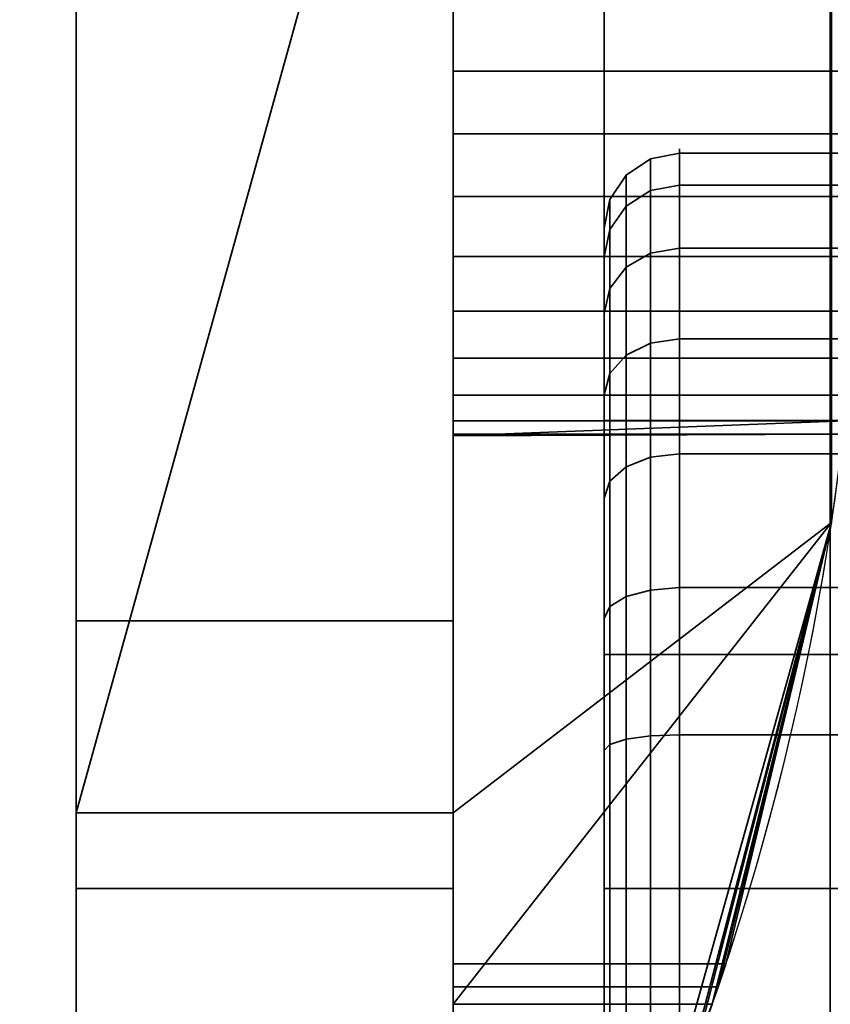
# Model space of a CAD drawing. Header units: millimetres. Extents: x -587 to 3688, y -115 to 120.
# Tile 171 of 246: x 408.62 to 414, y -32.77 to -26.24. Entities that reach past the tile are written whole.
import ezdxf

# ---------------------------------------------------------------- set-up
doc = ezdxf.new("R2010")
doc.units = ezdxf.units.MM
doc.layers.add('151', color=7, linetype='Continuous', true_color=0xffffff)

# ---------------------------------------------------------------- blocks, each defined once
blk = doc.blocks.new('UG_SURFACE_001')
at = {"layer": '151', "color": 252, "linetype": 'Continuous', "lineweight": 35}
for points in [[(587.5, -40, 2198), (587.5, 110, 2198), (-587.5, 110, 2198), (-587.5, -40, 2198)], [(-437.5, -40, 2048.0001), (-437.5, 110, 2048.0001), (437.5, 110, 2048.0001), (437.5, -40, 2048.0001)]]:
    blk.add_3dface(points, dxfattribs=at)
blk = doc.blocks.new('UG_SURFACE_009')
at = {"layer": '151', "color": 43, "linetype": 'Continuous', "lineweight": 35}
for points in [[(-409, 0, 2017), (-409, -49, 2017), (409, -49, 2017), (409, 0, 2017)], [(409, 0, 2017), (409, -49, 2017), (409, -32, 27), (409, -22, 27)], [(-409, -47), (-409, -2), (409, -2), (409, -47)], [(409, -47), (409, -2), (409, -22.5, 14), (409, -31.5, 14)], [(411.5, -21.232, 28), (411.5, -32.7679, 28), (414.0083, -29.5753, 28), (414.0083, -24.4247, 28)], [(411.5, -32.7679, 28), (411.5, -21.232, 28), (411.5, -22, 27), (411.5, -32, 27)], [(409, -22, 27), (409, -32, 27), (411.5, -32, 27), (411.5, -22, 27)], [(409, -31.5, 14), (409, -22.5, 14), (411.5, -22.5, 14)], [(411.5, -31.5, 14), (409, -31.5, 14), (411.5, -22.5, 14)], [(411.5, -22.5, 14), (414.0083, -24.4247, 14), (414.0083, -29.5753, 14), (411.5, -31.5, 14)], [(411.5, -25.2679, 20.5), (411.5, -25.011, 21.2909), (411.5, -25.0979, 22.118), (411.5, -27, 21.5)], [(411.5, -25.0979, 22.118), (411.5, -25.5137, 22.8383), (411.5, -26.1865, 23.3271), (411.5, -27, 21.5)], [(411.5, -26.5842, 19.5437), (411.5, -25.8244, 19.882), (411.5, -25.2679, 20.5), (411.5, -27, 21.5)], [(414.1602, -25.8244, 19.882), (411.5, -25.8244, 19.882), (411.5, -26.5842, 19.5437), (414.195, -26.5842, 19.5437)], [(411.5, -26.1865, 23.3271), (411.5, -27, 23.5), (411.5, -27.8135, 23.3271), (411.5, -27, 21.5)], [(414.2, -27, 23.5), (411.5, -27, 23.5), (411.5, -26.1865, 23.3271), (414.181, -26.1865, 23.3271)], [(411.5, -28.1756, 19.882), (411.5, -27.4158, 19.5437), (411.5, -26.5842, 19.5437), (411.5, -27, 21.5)], [(414.195, -26.5842, 19.5437), (411.5, -26.5842, 19.5437), (411.5, -27.4158, 19.5437), (414.195, -27.4158, 19.5437)], [(411.5, -27, 21.5), (411.5, -28.989, 21.2909), (411.5, -28.7321, 20.5), (411.5, -28.1756, 19.882)], [(411.5, -27.8135, 23.3271), (411.5, -28.4863, 22.8383), (411.5, -28.9021, 22.118), (411.5, -27, 21.5)], [(411.5, -28.9021, 22.118), (411.5, -29, 21.5), (411.5, -28.989, 21.2909), (411.5, -27, 21.5)], [(414.181, -27.8135, 23.3271), (411.5, -27.8135, 23.3271), (411.5, -27, 23.5), (414.2, -27, 23.5)], [(414.195, -27.4158, 19.5437), (411.5, -27.4158, 19.5437), (411.5, -28.1756, 19.882), (414.1602, -28.1756, 19.882)], [(414.1364, -28.4863, 22.8383), (411.5, -28.4863, 22.8383), (411.5, -27.8135, 23.3271), (414.181, -27.8135, 23.3271)], [(414.1602, -28.1756, 19.882), (411.5, -28.1756, 19.882), (411.5, -28.7321, 20.5), (414.1136, -28.7321, 20.5)], [(414.0957, -28.9021, 22.118), (411.5, -28.9021, 22.118), (411.5, -28.4863, 22.8383), (414.1364, -28.4863, 22.8383)], [(414.1136, -28.7321, 20.5), (411.5, -28.7321, 20.5), (411.5, -28.989, 21.2909), (414.0859, -28.989, 21.2909)], [(414.0957, -28.9021, 22.118), (414.0859, -28.989, 21.2909), (411.5, -29, 21.5)], [(411.5, -29, 21.5), (411.5, -28.9021, 22.118), (414.0957, -28.9021, 22.118)], [(414.0859, -28.989, 21.2909), (411.5, -28.989, 21.2909), (411.5, -29, 21.5)], [(411.5, -32.7679, 28), (413.2158, -32.7679, 28), (414.0083, -29.5753, 28)], [(414.0083, -29.5753, 14), (413.3075, -32.5, 14), (411.5, -32.5, 14), (411.5, -31.5, 14)], [(413.052, -33.2144, 27.4679), (412.8433, -33.7346, 15.8478), (414.0083, -29.5753, 28)], [(412.8433, -33.7346, 15.8478), (413.1006, -33.0858, 15.4142), (414.0083, -29.5753, 28)], [(414.0083, -29.5753, 28), (413.2158, -32.7679, 28), (413.052, -33.2144, 27.4679)], [(414.0083, -29.5753, 28), (413.1006, -33.0858, 15.4142), (413.256, -32.6522, 14.7654)], [(413.256, -32.6522, 14.7654), (414.0083, -29.5753, 14), (414.0083, -29.5753, 28)], [(413.256, -32.6522, 14.7654), (413.3075, -32.5, 14), (414.0083, -29.5753, 14)], [(409, -30.2276, 24), (409, -31.5, 24), (411.5, -31.5, 24), (411.5, -30.2276, 24)], [(409, -30.2276, 25), (409, -30.2276, 24), (411.5, -30.2276, 24), (411.5, -30.2276, 25)], [(409, -32, 25), (409, -30.2276, 25), (411.5, -30.2276, 25), (411.5, -32, 25)], [(409, -31.5, 24), (409, -30.2276, 24), (409, -30.2276, 25), (409, -32, 25)], [(411.5, -32, 25), (411.5, -30.2276, 25), (411.5, -30.2276, 24), (411.5, -31.5, 24)], [(409, -31.5, 24), (409, -31.5, 14), (411.5, -31.5, 14), (411.5, -31.5, 24)], [(409, -49, 2), (409, -47), (409, -31.5, 14), (409, -31.5, 24)], [(409, -31.5, 24), (409, -32, 25), (409, -49, 2)], [(411.5, -32, 25), (411.5, -31.5, 24), (411.5, -34.5, 27)], [(411.5, -31.5, 24), (411.5, -31.5, 14), (411.5, -32.6522, 14.7654), (411.5, -33.0858, 15.4142)], [(411.5, -31.5, 14), (411.5, -32.5, 14), (411.5, -32.6522, 14.7654)], [(411.5, -33.0858, 15.4142), (411.5, -33.7346, 15.8478), (411.5, -31.5, 24)], [(411.5, -33.7346, 15.8478), (411.5, -34.5, 16), (411.5, -34.5, 27), (411.5, -31.5, 24)], [(409, -32, 27), (409, -32, 25), (411.5, -32, 25), (411.5, -32, 27)], [(409, -32, 25), (409, -32, 27), (409, -49, 2017), (409, -49, 2)], [(411.5, -32, 25), (411.5, -34.5, 27), (411.5, -33.816, 27.1206)], [(411.5, -33.816, 27.1206), (411.5, -33.2144, 27.4679), (411.5, -32, 25)], [(411.5, -33.2144, 27.4679), (411.5, -32.7679, 28), (411.5, -32, 27), (411.5, -32, 25)], [(413.256, -32.6522, 14.7654), (411.5, -32.6522, 14.7654), (411.5, -32.5, 14), (413.3075, -32.5, 14)], [(413.1006, -33.0858, 15.4142), (411.5, -33.0858, 15.4142), (411.5, -32.6522, 14.7654), (413.256, -32.6522, 14.7654)], [(413.2158, -32.7679, 28), (411.5, -32.7679, 28), (411.5, -33.2144, 27.4679), (413.052, -33.2144, 27.4679)]]:
    blk.add_3dface(points, dxfattribs=at)
blk = doc.blocks.new('UG_SURFACE_015')
at = {"layer": '151', "color": 252, "linetype": 'Continuous', "lineweight": 35}
for points in [[(-414, -46.92, 2022.5), (414, -46.92, 2022.5), (414, 13.92, 2022.5), (-414, 13.92, 2022.5)], [(-412.5, -46.92, 2020.9999), (-412.5, 13.92, 2020.9999), (412.5, 13.92, 2020.9999), (412.5, -46.92, 2020.9999)], [(414, 13.92, 2022.5), (414, -46.92, 2022.5), (412.5, -46.92, 2020.9999), (412.5, 13.92, 2020.9999)]]:
    blk.add_3dface(points, dxfattribs=at)
blk = doc.blocks.new('UG_SURFACE_016')
at = {"layer": '151', "color": 252, "linetype": 'Continuous', "lineweight": 35}
for points in [[(412.5, -46.92, 2020.9999), (412.5, 13.92, 2020.9999), (412.5, 13.92, -7), (412.5, -46.92, -7)], [(414, 13.92, -7), (414, -46.92, -7), (412.5, -46.92, -7), (412.5, 13.92, -7)], [(412.5, 13.92, 2020.9999), (412.5, -46.92, 2020.9999), (414, -46.92, 2022.5), (414, 13.92, 2022.5)]]:
    blk.add_3dface(points, dxfattribs=at)
blk = doc.blocks.new('UG_SURFACE_027')
at = {"layer": '151', "color": 18, "linetype": 'Continuous', "lineweight": 35}
for points in [[(412.8087, -27.7894, 286.569), (412.8087, -27.1647, 288.4918), (413, -27.1268, 288.4878), (413, -27.7565, 286.55)], [(412.8087, -27.1647, 288.4918), (412.8087, -27.376, 290.5024), (413, -27.3398, 290.5142), (413, -27.1268, 288.4878)], [(413, -27.1268, 288.4878), (418, -27.1268, 288.4878), (418, -27.7565, 286.55), (413, -27.7565, 286.55)], [(413, -27.3398, 290.5142), (418, -27.3398, 290.5142), (418, -27.1268, 288.4878), (413, -27.1268, 288.4878)], [(412.6464, -27.8833, 286.6232), (412.6464, -27.2725, 288.5031), (412.8087, -27.1647, 288.4918), (412.8087, -27.7894, 286.569)], [(412.6464, -27.2725, 288.5031), (412.6464, -27.4791, 290.4689), (412.8087, -27.376, 290.5024), (412.8087, -27.1647, 288.4918)], [(412.5381, -28.0238, 286.7043), (412.5381, -27.4338, 288.5201), (412.6464, -27.2725, 288.5031), (412.6464, -27.8833, 286.6232)], [(412.5381, -27.4338, 288.5201), (412.5381, -27.6334, 290.4188), (412.6464, -27.4791, 290.4689), (412.6464, -27.2725, 288.5031)], [(412.6464, -27.4791, 290.4689), (412.6464, -28.4674, 292.1807), (412.8087, -28.3869, 292.2533), (412.8087, -27.376, 290.5024)], [(412.8087, -27.376, 290.5024), (412.8087, -28.3869, 292.2533), (413, -28.3586, 292.2787), (413, -27.3398, 290.5142)], [(413, -28.3586, 292.2787), (418, -28.3586, 292.2787), (418, -27.3398, 290.5142), (413, -27.3398, 290.5142)], [(412.5, -28.1895, 286.8), (412.5, -27.6241, 288.5401), (412.5381, -27.4338, 288.5201), (412.5381, -28.0238, 286.7043)], [(412.5, -27.6241, 288.5401), (412.5, -27.8154, 290.3597), (412.5381, -27.6334, 290.4188), (412.5381, -27.4338, 288.5201)], [(412.5381, -27.6334, 290.4188), (412.5381, -28.588, 292.0722), (412.6464, -28.4674, 292.1807), (412.6464, -27.4791, 290.4689)], [(412.5, -28.9, 289), (412.5, -27.6241, 288.5401), (412.5, -28.1895, 286.8)], [(412.5, -27.8154, 290.3597), (412.5, -27.6241, 288.5401), (412.5, -28.9, 289)], [(412.5, -27.8154, 290.3597), (412.5, -28.7302, 291.9442), (412.5381, -28.588, 292.0722), (412.5381, -27.6334, 290.4188)], [(412.6464, -29.2059, 285.1543), (412.6464, -27.8833, 286.6232), (412.8087, -27.7894, 286.569), (412.8087, -29.1422, 285.0666)], [(412.8087, -29.1422, 285.0666), (412.8087, -27.7894, 286.569), (413, -27.7565, 286.55), (413, -29.1199, 285.0358)], [(413, -27.7565, 286.55), (418, -27.7565, 286.55), (418, -29.1199, 285.0358), (413, -29.1199, 285.0358)], [(412.5, -28.9, 289), (412.5, -30.45, 291.6847), (412.5, -28.7302, 291.9442), (412.5, -27.8154, 290.3597)], [(412.5381, -29.3013, 285.2855), (412.5381, -28.0238, 286.7043), (412.6464, -27.8833, 286.6232), (412.6464, -29.2059, 285.1543)], [(412.5, -29.4137, 285.4403), (412.5, -28.1895, 286.8), (412.5381, -28.0238, 286.7043), (412.5381, -29.3013, 285.2855)], [(412.5, -28.1895, 286.8), (412.5, -29.4137, 285.4403), (412.5, -30.45, 286.3153), (412.5, -28.9, 289)], [(412.8087, -28.3869, 292.2533), (412.8087, -30.0225, 293.4416), (413, -30.007, 293.4764), (413, -28.3586, 292.2787)], [(413, -30.007, 293.4764), (418, -30.007, 293.4764), (418, -28.3586, 292.2787), (413, -28.3586, 292.2787)], [(412.6464, -28.4674, 292.1807), (412.6464, -30.0666, 293.3426), (412.8087, -30.0225, 293.4416), (412.8087, -28.3869, 292.2533)], [(412.5381, -28.588, 292.0722), (412.5381, -30.1325, 293.1944), (412.6464, -30.0666, 293.3426), (412.6464, -28.4674, 292.1807)], [(412.5, -28.7302, 291.9442), (412.5, -30.2104, 293.0196), (412.5381, -30.1325, 293.1944), (412.5381, -28.588, 292.0722)], [(412.5, -30.45, 291.6847), (412.5, -30.2104, 293.0196), (412.5, -28.7302, 291.9442)], [(416.5, -28.9, 289), (412.5, -28.9, 289), (412.5, -30.45, 286.3153), (416.5, -30.45, 286.3153)], [(416.5, -30.45, 291.6847), (412.5, -30.45, 291.6847), (412.5, -28.9, 289), (416.5, -28.9, 289)], [(412.6464, -31.0117, 284.3503), (412.6464, -29.2059, 285.1543), (412.8087, -29.1422, 285.0666), (412.8087, -30.9891, 284.2443)], [(412.8087, -30.9891, 284.2443), (412.8087, -29.1422, 285.0666), (413, -29.1199, 285.0358), (413, -30.9812, 284.2071)], [(413, -29.1199, 285.0358), (418, -29.1199, 285.0358), (418, -30.9812, 284.2071), (413, -30.9812, 284.2071)], [(412.5381, -31.0454, 284.509), (412.5381, -29.3013, 285.2855), (412.6464, -29.2059, 285.1543), (412.6464, -31.0117, 284.3503)], [(412.5, -31.0852, 284.6962), (412.5, -29.4137, 285.4403), (412.5381, -29.3013, 285.2855), (412.5381, -31.0454, 284.509)], [(412.5, -30.45, 286.3153), (412.5, -29.4137, 285.4403), (412.5, -31.0852, 284.6962)], [(412.8087, -30.0225, 293.4416), (412.8087, -32, 293.8619), (413, -32, 293.9), (413, -30.007, 293.4764)], [(413, -32, 293.9), (418, -32, 293.9), (418, -30.007, 293.4764), (413, -30.007, 293.4764)], [(412.5381, -30.1325, 293.1944), (412.5381, -32, 293.5914), (412.6464, -32, 293.7536), (412.6464, -30.0666, 293.3426)], [(412.6464, -30.0666, 293.3426), (412.6464, -32, 293.7536), (412.8087, -32, 293.8619), (412.8087, -30.0225, 293.4416)], [(412.5, -30.2104, 293.0196), (412.5, -32, 293.4), (412.5381, -32, 293.5914), (412.5381, -30.1325, 293.1944)], [(412.5, -32, 293.4), (412.5, -30.2104, 293.0196), (412.5, -30.45, 291.6847), (412.5, -33.55, 291.6847)], [(412.5, -31.0852, 284.6962), (412.5, -32.9148, 284.6962), (412.5, -33.55, 286.3153), (412.5, -30.45, 286.3153)], [(416.5, -30.45, 286.3153), (412.5, -30.45, 286.3153), (412.5, -33.55, 286.3153), (416.5, -33.55, 286.3153)], [(416.5, -33.55, 291.6847), (412.5, -33.55, 291.6847), (412.5, -30.45, 291.6847), (416.5, -30.45, 291.6847)], [(412.6464, -32.9883, 284.3503), (412.6464, -31.0117, 284.3503), (412.8087, -30.9891, 284.2443), (412.8087, -33.0109, 284.2443)], [(412.8087, -33.0109, 284.2443), (412.8087, -30.9891, 284.2443), (413, -30.9812, 284.2071), (413, -33.0188, 284.2071)], [(413, -30.9812, 284.2071), (418, -30.9812, 284.2071), (418, -33.0188, 284.2071), (413, -33.0188, 284.2071)], [(412.5, -32.9148, 284.6962), (412.5, -31.0852, 284.6962), (412.5381, -31.0454, 284.509), (412.5381, -32.9546, 284.509)], [(412.5381, -32.9546, 284.509), (412.5381, -31.0454, 284.509), (412.6464, -31.0117, 284.3503), (412.6464, -32.9883, 284.3503)], [(412.5, -32, 293.4), (412.5, -33.7896, 293.0196), (412.5381, -33.8675, 293.1944), (412.5381, -32, 293.5914)], [(412.5, -33.55, 291.6847), (412.5, -33.7896, 293.0196), (412.5, -32, 293.4)], [(412.5381, -32, 293.5914), (412.5381, -33.8675, 293.1944), (412.6464, -33.9334, 293.3426), (412.6464, -32, 293.7536)], [(412.6464, -32, 293.7536), (412.6464, -33.9334, 293.3426), (412.8087, -33.9775, 293.4416), (412.8087, -32, 293.8619)], [(412.8087, -32, 293.8619), (412.8087, -33.9775, 293.4416), (413, -33.993, 293.4764), (413, -32, 293.9)], [(413, -33.993, 293.4764), (418, -33.993, 293.4764), (418, -32, 293.9), (413, -32, 293.9)]]:
    blk.add_3dface(points, dxfattribs=at)
blk = doc.blocks.new('UG_SURFACE_028')
at = {"layer": '151', "color": 18, "linetype": 'Continuous', "lineweight": 35}
for points in [[(412.8087, -27.7894, 398.569), (412.8087, -27.1647, 400.4918), (413, -27.1268, 400.4878), (413, -27.7565, 398.55)], [(412.8087, -27.1647, 400.4918), (412.8087, -27.376, 402.5024), (413, -27.3398, 402.5142), (413, -27.1268, 400.4878)], [(413, -27.1268, 400.4878), (418, -27.1268, 400.4878), (418, -27.7565, 398.55), (413, -27.7565, 398.55)], [(413, -27.3398, 402.5142), (418, -27.3398, 402.5142), (418, -27.1268, 400.4878), (413, -27.1268, 400.4878)], [(412.6464, -27.8833, 398.6232), (412.6464, -27.2725, 400.5031), (412.8087, -27.1647, 400.4918), (412.8087, -27.7894, 398.569)], [(412.6464, -27.2725, 400.5031), (412.6464, -27.4791, 402.4689), (412.8087, -27.376, 402.5024), (412.8087, -27.1647, 400.4918)], [(412.5381, -28.0238, 398.7043), (412.5381, -27.4338, 400.5201), (412.6464, -27.2725, 400.5031), (412.6464, -27.8833, 398.6232)], [(412.5381, -27.4338, 400.5201), (412.5381, -27.6334, 402.4188), (412.6464, -27.4791, 402.4689), (412.6464, -27.2725, 400.5031)], [(412.6464, -27.4791, 402.4689), (412.6464, -28.4674, 404.1807), (412.8087, -28.3869, 404.2533), (412.8087, -27.376, 402.5024)], [(412.8087, -27.376, 402.5024), (412.8087, -28.3869, 404.2533), (413, -28.3586, 404.2787), (413, -27.3398, 402.5142)], [(413, -28.3586, 404.2787), (418, -28.3586, 404.2787), (418, -27.3398, 402.5142), (413, -27.3398, 402.5142)], [(412.5, -28.1895, 398.8), (412.5, -27.6241, 400.5401), (412.5381, -27.4338, 400.5201), (412.5381, -28.0238, 398.7043)], [(412.5, -27.6241, 400.5401), (412.5, -27.8154, 402.3597), (412.5381, -27.6334, 402.4188), (412.5381, -27.4338, 400.5201)], [(412.5381, -27.6334, 402.4188), (412.5381, -28.588, 404.0722), (412.6464, -28.4674, 404.1807), (412.6464, -27.4791, 402.4689)], [(412.5, -28.9, 401), (412.5, -27.6241, 400.5401), (412.5, -28.1895, 398.8)], [(412.5, -27.8154, 402.3597), (412.5, -27.6241, 400.5401), (412.5, -28.9, 401)], [(412.5, -27.8154, 402.3597), (412.5, -28.7302, 403.9442), (412.5381, -28.588, 404.0722), (412.5381, -27.6334, 402.4188)], [(412.6464, -29.2059, 397.1543), (412.6464, -27.8833, 398.6232), (412.8087, -27.7894, 398.569), (412.8087, -29.1422, 397.0666)], [(412.8087, -29.1422, 397.0666), (412.8087, -27.7894, 398.569), (413, -27.7565, 398.55), (413, -29.1199, 397.0358)], [(413, -27.7565, 398.55), (418, -27.7565, 398.55), (418, -29.1199, 397.0358), (413, -29.1199, 397.0358)], [(412.5, -28.9, 401), (412.5, -30.45, 403.6847), (412.5, -28.7302, 403.9442), (412.5, -27.8154, 402.3597)], [(412.5381, -29.3013, 397.2855), (412.5381, -28.0238, 398.7043), (412.6464, -27.8833, 398.6232), (412.6464, -29.2059, 397.1543)], [(412.5, -29.4137, 397.4403), (412.5, -28.1895, 398.8), (412.5381, -28.0238, 398.7043), (412.5381, -29.3013, 397.2855)], [(412.5, -28.1895, 398.8), (412.5, -29.4137, 397.4403), (412.5, -30.45, 398.3153), (412.5, -28.9, 401)], [(412.8087, -28.3869, 404.2533), (412.8087, -30.0225, 405.4416), (413, -30.007, 405.4764), (413, -28.3586, 404.2787)], [(413, -30.007, 405.4764), (418, -30.007, 405.4764), (418, -28.3586, 404.2787), (413, -28.3586, 404.2787)], [(412.6464, -28.4674, 404.1807), (412.6464, -30.0666, 405.3426), (412.8087, -30.0225, 405.4416), (412.8087, -28.3869, 404.2533)], [(412.5381, -28.588, 404.0722), (412.5381, -30.1325, 405.1944), (412.6464, -30.0666, 405.3426), (412.6464, -28.4674, 404.1807)], [(412.5, -28.7302, 403.9442), (412.5, -30.2104, 405.0196), (412.5381, -30.1325, 405.1944), (412.5381, -28.588, 404.0722)], [(412.5, -30.45, 403.6847), (412.5, -30.2104, 405.0196), (412.5, -28.7302, 403.9442)], [(416.5, -30.45, 403.6847), (412.5, -30.45, 403.6847), (412.5, -28.9, 401), (416.5, -28.9, 401)], [(416.5, -28.9, 401), (412.5, -28.9, 401), (412.5, -30.45, 398.3153), (416.5, -30.45, 398.3153)], [(412.6464, -31.0117, 396.3503), (412.6464, -29.2059, 397.1543), (412.8087, -29.1422, 397.0666), (412.8087, -30.9891, 396.2443)], [(412.8087, -30.9891, 396.2443), (412.8087, -29.1422, 397.0666), (413, -29.1199, 397.0358), (413, -30.9812, 396.2071)], [(413, -29.1199, 397.0358), (418, -29.1199, 397.0358), (418, -30.9812, 396.2071), (413, -30.9812, 396.2071)], [(412.5381, -31.0454, 396.509), (412.5381, -29.3013, 397.2855), (412.6464, -29.2059, 397.1543), (412.6464, -31.0117, 396.3503)], [(412.5, -31.0852, 396.6962), (412.5, -29.4137, 397.4403), (412.5381, -29.3013, 397.2855), (412.5381, -31.0454, 396.509)], [(412.5, -30.45, 398.3153), (412.5, -29.4137, 397.4403), (412.5, -31.0852, 396.6962)], [(412.8087, -30.0225, 405.4416), (412.8087, -32, 405.8619), (413, -32, 405.9), (413, -30.007, 405.4764)], [(413, -32, 405.9), (418, -32, 405.9), (418, -30.007, 405.4764), (413, -30.007, 405.4764)], [(412.5381, -30.1325, 405.1944), (412.5381, -32, 405.5913), (412.6464, -32, 405.7536), (412.6464, -30.0666, 405.3426)], [(412.6464, -30.0666, 405.3426), (412.6464, -32, 405.7536), (412.8087, -32, 405.8619), (412.8087, -30.0225, 405.4416)], [(412.5, -30.2104, 405.0196), (412.5, -32, 405.4), (412.5381, -32, 405.5913), (412.5381, -30.1325, 405.1944)], [(412.5, -32, 405.4), (412.5, -30.2104, 405.0196), (412.5, -30.45, 403.6847), (412.5, -33.55, 403.6847)], [(412.5, -31.0852, 396.6962), (412.5, -32.9148, 396.6962), (412.5, -33.55, 398.3153), (412.5, -30.45, 398.3153)], [(416.5, -33.55, 403.6847), (412.5, -33.55, 403.6847), (412.5, -30.45, 403.6847), (416.5, -30.45, 403.6847)], [(416.5, -30.45, 398.3153), (412.5, -30.45, 398.3153), (412.5, -33.55, 398.3153), (416.5, -33.55, 398.3153)], [(412.6464, -32.9883, 396.3503), (412.6464, -31.0117, 396.3503), (412.8087, -30.9891, 396.2443), (412.8087, -33.0109, 396.2443)], [(412.8087, -33.0109, 396.2443), (412.8087, -30.9891, 396.2443), (413, -30.9812, 396.2071), (413, -33.0188, 396.2071)], [(413, -30.9812, 396.2071), (418, -30.9812, 396.2071), (418, -33.0188, 396.2071), (413, -33.0188, 396.2071)], [(412.5, -32.9148, 396.6962), (412.5, -31.0852, 396.6962), (412.5381, -31.0454, 396.509), (412.5381, -32.9546, 396.509)], [(412.5381, -32.9546, 396.509), (412.5381, -31.0454, 396.509), (412.6464, -31.0117, 396.3503), (412.6464, -32.9883, 396.3503)], [(412.5, -32, 405.4), (412.5, -33.7896, 405.0196), (412.5381, -33.8675, 405.1944), (412.5381, -32, 405.5913)], [(412.5, -33.55, 403.6847), (412.5, -33.7896, 405.0196), (412.5, -32, 405.4)], [(412.5381, -32, 405.5913), (412.5381, -33.8675, 405.1944), (412.6464, -33.9334, 405.3426), (412.6464, -32, 405.7536)], [(412.6464, -32, 405.7536), (412.6464, -33.9334, 405.3426), (412.8087, -33.9775, 405.4416), (412.8087, -32, 405.8619)], [(412.8087, -32, 405.8619), (412.8087, -33.9775, 405.4416), (413, -33.993, 405.4764), (413, -32, 405.9)], [(413, -33.993, 405.4764), (418, -33.993, 405.4764), (418, -32, 405.9), (413, -32, 405.9)]]:
    blk.add_3dface(points, dxfattribs=at)
blk = doc.blocks.new('UG_SURFACE_038')
at = {"layer": '151', "color": 18, "linetype": 'Continuous', "lineweight": 35}
for points in [[(412.8087, -27.7894, 1721.5691), (412.8087, -27.1647, 1723.4918), (413, -27.1268, 1723.4879), (413, -27.7565, 1721.55)], [(412.8087, -27.1647, 1723.4918), (412.8087, -27.376, 1725.5024), (413, -27.3398, 1725.5142), (413, -27.1268, 1723.4879)], [(413, -27.1268, 1723.4879), (418, -27.1268, 1723.4879), (418, -27.7565, 1721.55), (413, -27.7565, 1721.55)], [(413, -27.3398, 1725.5142), (418, -27.3398, 1725.5142), (418, -27.1268, 1723.4879), (413, -27.1268, 1723.4879)], [(412.6464, -27.8833, 1721.6232), (412.6464, -27.2725, 1723.5031), (412.8087, -27.1647, 1723.4918), (412.8087, -27.7894, 1721.5691)], [(412.6464, -27.2725, 1723.5031), (412.6464, -27.4791, 1725.4689), (412.8087, -27.376, 1725.5024), (412.8087, -27.1647, 1723.4918)], [(412.5381, -28.0238, 1721.7044), (412.5381, -27.4338, 1723.52), (412.6464, -27.2725, 1723.5031), (412.6464, -27.8833, 1721.6232)], [(412.5381, -27.4338, 1723.52), (412.5381, -27.6334, 1725.4188), (412.6464, -27.4791, 1725.4689), (412.6464, -27.2725, 1723.5031)], [(412.6464, -27.4791, 1725.4689), (412.6464, -28.4674, 1727.1807), (412.8087, -28.3869, 1727.2533), (412.8087, -27.376, 1725.5024)], [(412.8087, -27.376, 1725.5024), (412.8087, -28.3869, 1727.2533), (413, -28.3586, 1727.2787), (413, -27.3398, 1725.5142)], [(413, -28.3586, 1727.2787), (418, -28.3586, 1727.2787), (418, -27.3398, 1725.5142), (413, -27.3398, 1725.5142)], [(412.5, -28.1895, 1721.8), (412.5, -27.6241, 1723.5401), (412.5381, -27.4338, 1723.52), (412.5381, -28.0238, 1721.7044)], [(412.5, -27.6241, 1723.5401), (412.5, -27.8154, 1725.3597), (412.5381, -27.6334, 1725.4188), (412.5381, -27.4338, 1723.52)], [(412.5381, -27.6334, 1725.4188), (412.5381, -28.588, 1727.0722), (412.6464, -28.4674, 1727.1807), (412.6464, -27.4791, 1725.4689)], [(412.5, -30.45, 1721.3153), (412.5, -28.9, 1724), (412.5, -27.6241, 1723.5401), (412.5, -28.1895, 1721.8)], [(412.5, -27.8154, 1725.3597), (412.5, -27.6241, 1723.5401), (412.5, -28.9, 1724)], [(412.5, -27.8154, 1725.3597), (412.5, -28.7302, 1726.9442), (412.5381, -28.588, 1727.0722), (412.5381, -27.6334, 1725.4188)], [(412.6464, -29.2059, 1720.1543), (412.6464, -27.8833, 1721.6232), (412.8087, -27.7894, 1721.5691), (412.8087, -29.1422, 1720.0667)], [(412.8087, -29.1422, 1720.0667), (412.8087, -27.7894, 1721.5691), (413, -27.7565, 1721.55), (413, -29.1199, 1720.0358)], [(413, -27.7565, 1721.55), (418, -27.7565, 1721.55), (418, -29.1199, 1720.0358), (413, -29.1199, 1720.0358)], [(412.5, -28.7302, 1726.9442), (412.5, -27.8154, 1725.3597), (412.5, -28.9, 1724), (412.5, -30.45, 1726.6847)], [(412.5381, -29.3013, 1720.2855), (412.5381, -28.0238, 1721.7044), (412.6464, -27.8833, 1721.6232), (412.6464, -29.2059, 1720.1543)], [(412.5, -29.4137, 1720.4403), (412.5, -28.1895, 1721.8), (412.5381, -28.0238, 1721.7044), (412.5381, -29.3013, 1720.2855)], [(412.5, -28.1895, 1721.8), (412.5, -29.4137, 1720.4403), (412.5, -30.45, 1721.3153)], [(412.8087, -28.3869, 1727.2533), (412.8087, -30.0225, 1728.4416), (413, -30.007, 1728.4764), (413, -28.3586, 1727.2787)], [(413, -30.007, 1728.4764), (418, -30.007, 1728.4764), (418, -28.3586, 1727.2787), (413, -28.3586, 1727.2787)], [(412.6464, -28.4674, 1727.1807), (412.6464, -30.0666, 1728.3425), (412.8087, -30.0225, 1728.4416), (412.8087, -28.3869, 1727.2533)], [(412.5381, -28.588, 1727.0722), (412.5381, -30.1325, 1728.1944), (412.6464, -30.0666, 1728.3425), (412.6464, -28.4674, 1727.1807)], [(412.5, -28.7302, 1726.9442), (412.5, -30.2104, 1728.0196), (412.5381, -30.1325, 1728.1944), (412.5381, -28.588, 1727.0722)], [(412.5, -30.45, 1726.6847), (412.5, -30.2104, 1728.0196), (412.5, -28.7302, 1726.9442)], [(416.5, -28.9, 1724), (412.5, -28.9, 1724), (412.5, -30.45, 1721.3153), (416.5, -30.45, 1721.3153)], [(416.5, -30.45, 1726.6847), (412.5, -30.45, 1726.6847), (412.5, -28.9, 1724), (416.5, -28.9, 1724)], [(412.6464, -31.0117, 1719.3503), (412.6464, -29.2059, 1720.1543), (412.8087, -29.1422, 1720.0667), (412.8087, -30.9891, 1719.2444)], [(412.8087, -30.9891, 1719.2444), (412.8087, -29.1422, 1720.0667), (413, -29.1199, 1720.0358), (413, -30.9812, 1719.207)], [(413, -29.1199, 1720.0358), (418, -29.1199, 1720.0358), (418, -30.9812, 1719.207), (413, -30.9812, 1719.207)], [(412.5381, -31.0454, 1719.509), (412.5381, -29.3013, 1720.2855), (412.6464, -29.2059, 1720.1543), (412.6464, -31.0117, 1719.3503)], [(412.5, -31.0852, 1719.6962), (412.5, -29.4137, 1720.4403), (412.5381, -29.3013, 1720.2855), (412.5381, -31.0454, 1719.509)], [(412.5, -30.45, 1721.3153), (412.5, -29.4137, 1720.4403), (412.5, -31.0852, 1719.6962)], [(412.8087, -30.0225, 1728.4416), (412.8087, -32, 1728.8619), (413, -32, 1728.9), (413, -30.007, 1728.4764)], [(413, -32, 1728.9), (418, -32, 1728.9), (418, -30.007, 1728.4764), (413, -30.007, 1728.4764)], [(412.5381, -30.1325, 1728.1944), (412.5381, -32, 1728.5913), (412.6464, -32, 1728.7536), (412.6464, -30.0666, 1728.3425)], [(412.6464, -30.0666, 1728.3425), (412.6464, -32, 1728.7536), (412.8087, -32, 1728.8619), (412.8087, -30.0225, 1728.4416)], [(412.5, -30.2104, 1728.0196), (412.5, -32, 1728.4), (412.5381, -32, 1728.5913), (412.5381, -30.1325, 1728.1944)], [(412.5, -32, 1728.4), (412.5, -30.2104, 1728.0196), (412.5, -30.45, 1726.6847), (412.5, -33.55, 1726.6847)], [(412.5, -31.0852, 1719.6962), (412.5, -32.9148, 1719.6962), (412.5, -33.55, 1721.3153), (412.5, -30.45, 1721.3153)], [(416.5, -30.45, 1721.3153), (412.5, -30.45, 1721.3153), (412.5, -33.55, 1721.3153), (416.5, -33.55, 1721.3153)], [(416.5, -33.55, 1726.6847), (412.5, -33.55, 1726.6847), (412.5, -30.45, 1726.6847), (416.5, -30.45, 1726.6847)], [(412.6464, -32.9883, 1719.3503), (412.6464, -31.0117, 1719.3503), (412.8087, -30.9891, 1719.2444), (412.8087, -33.0109, 1719.2444)], [(412.8087, -33.0109, 1719.2444), (412.8087, -30.9891, 1719.2444), (413, -30.9812, 1719.207), (413, -33.0188, 1719.207)], [(413, -30.9812, 1719.207), (418, -30.9812, 1719.207), (418, -33.0188, 1719.207), (413, -33.0188, 1719.207)], [(412.5, -32.9148, 1719.6962), (412.5, -31.0852, 1719.6962), (412.5381, -31.0454, 1719.509), (412.5381, -32.9546, 1719.509)], [(412.5381, -32.9546, 1719.509), (412.5381, -31.0454, 1719.509), (412.6464, -31.0117, 1719.3503), (412.6464, -32.9883, 1719.3503)], [(412.5, -32, 1728.4), (412.5, -33.7896, 1728.0196), (412.5381, -33.8675, 1728.1944), (412.5381, -32, 1728.5913)], [(412.5, -33.55, 1726.6847), (412.5, -33.7896, 1728.0196), (412.5, -32, 1728.4)], [(412.5381, -32, 1728.5913), (412.5381, -33.8675, 1728.1944), (412.6464, -33.9334, 1728.3425), (412.6464, -32, 1728.7536)], [(412.6464, -32, 1728.7536), (412.6464, -33.9334, 1728.3425), (412.8087, -33.9775, 1728.4416), (412.8087, -32, 1728.8619)], [(412.8087, -32, 1728.8619), (412.8087, -33.9775, 1728.4416), (413, -33.993, 1728.4764), (413, -32, 1728.9)], [(413, -33.993, 1728.4764), (418, -33.993, 1728.4764), (418, -32, 1728.9), (413, -32, 1728.9)]]:
    blk.add_3dface(points, dxfattribs=at)
blk = doc.blocks.new('UG_SURFACE_039')
at = {"layer": '151', "color": 18, "linetype": 'Continuous', "lineweight": 35}
for points in [[(412.8087, -27.7894, 1833.569), (412.8087, -27.1647, 1835.4918), (413, -27.1268, 1835.4878), (413, -27.7565, 1833.55)], [(412.8087, -27.1647, 1835.4918), (412.8087, -27.376, 1837.5025), (413, -27.3398, 1837.5142), (413, -27.1268, 1835.4878)], [(413, -27.1268, 1835.4878), (418, -27.1268, 1835.4878), (418, -27.7565, 1833.55), (413, -27.7565, 1833.55)], [(413, -27.3398, 1837.5142), (418, -27.3398, 1837.5142), (418, -27.1268, 1835.4878), (413, -27.1268, 1835.4878)], [(412.6464, -27.8833, 1833.6232), (412.6464, -27.2725, 1835.5031), (412.8087, -27.1647, 1835.4918), (412.8087, -27.7894, 1833.569)], [(412.6464, -27.2725, 1835.5031), (412.6464, -27.4791, 1837.469), (412.8087, -27.376, 1837.5025), (412.8087, -27.1647, 1835.4918)], [(412.5381, -28.0238, 1833.7044), (412.5381, -27.4338, 1835.52), (412.6464, -27.2725, 1835.5031), (412.6464, -27.8833, 1833.6232)], [(412.5381, -27.4338, 1835.52), (412.5381, -27.6334, 1837.4188), (412.6464, -27.4791, 1837.469), (412.6464, -27.2725, 1835.5031)], [(412.6464, -27.4791, 1837.469), (412.6464, -28.4674, 1839.1807), (412.8087, -28.3869, 1839.2533), (412.8087, -27.376, 1837.5025)], [(412.8087, -27.376, 1837.5025), (412.8087, -28.3869, 1839.2533), (413, -28.3586, 1839.2787), (413, -27.3398, 1837.5142)], [(413, -28.3586, 1839.2787), (418, -28.3586, 1839.2787), (418, -27.3398, 1837.5142), (413, -27.3398, 1837.5142)], [(412.5, -28.1895, 1833.8), (412.5, -27.6241, 1835.5401), (412.5381, -27.4338, 1835.52), (412.5381, -28.0238, 1833.7044)], [(412.5, -27.6241, 1835.5401), (412.5, -27.8154, 1837.3597), (412.5381, -27.6334, 1837.4188), (412.5381, -27.4338, 1835.52)], [(412.5381, -27.6334, 1837.4188), (412.5381, -28.588, 1839.0722), (412.6464, -28.4674, 1839.1807), (412.6464, -27.4791, 1837.469)], [(412.5, -28.9, 1836), (412.5, -27.6241, 1835.5401), (412.5, -28.1895, 1833.8)], [(412.5, -27.8154, 1837.3597), (412.5, -27.6241, 1835.5401), (412.5, -28.9, 1836)], [(412.5, -27.8154, 1837.3597), (412.5, -28.7302, 1838.9442), (412.5381, -28.588, 1839.0722), (412.5381, -27.6334, 1837.4188)], [(412.6464, -29.2059, 1832.1543), (412.6464, -27.8833, 1833.6232), (412.8087, -27.7894, 1833.569), (412.8087, -29.1422, 1832.0667)], [(412.8087, -29.1422, 1832.0667), (412.8087, -27.7894, 1833.569), (413, -27.7565, 1833.55), (413, -29.1199, 1832.0358)], [(413, -27.7565, 1833.55), (418, -27.7565, 1833.55), (418, -29.1199, 1832.0358), (413, -29.1199, 1832.0358)], [(412.5, -28.7302, 1838.9442), (412.5, -27.8154, 1837.3597), (412.5, -28.9, 1836), (412.5, -30.45, 1838.6847)], [(412.5381, -29.3013, 1832.2855), (412.5381, -28.0238, 1833.7044), (412.6464, -27.8833, 1833.6232), (412.6464, -29.2059, 1832.1543)], [(412.5, -29.4137, 1832.4404), (412.5, -28.1895, 1833.8), (412.5381, -28.0238, 1833.7044), (412.5381, -29.3013, 1832.2855)], [(412.5, -28.1895, 1833.8), (412.5, -29.4137, 1832.4404), (412.5, -30.45, 1833.3154), (412.5, -28.9, 1836)], [(412.8087, -28.3869, 1839.2533), (412.8087, -30.0225, 1840.4416), (413, -30.007, 1840.4764), (413, -28.3586, 1839.2787)], [(413, -30.007, 1840.4764), (418, -30.007, 1840.4764), (418, -28.3586, 1839.2787), (413, -28.3586, 1839.2787)], [(412.6464, -28.4674, 1839.1807), (412.6464, -30.0666, 1840.3426), (412.8087, -30.0225, 1840.4416), (412.8087, -28.3869, 1839.2533)], [(412.5381, -28.588, 1839.0722), (412.5381, -30.1325, 1840.1943), (412.6464, -30.0666, 1840.3426), (412.6464, -28.4674, 1839.1807)], [(412.5, -28.7302, 1838.9442), (412.5, -30.2104, 1840.0196), (412.5381, -30.1325, 1840.1943), (412.5381, -28.588, 1839.0722)], [(412.5, -30.45, 1838.6847), (412.5, -30.2104, 1840.0196), (412.5, -28.7302, 1838.9442)], [(416.5, -30.45, 1838.6847), (412.5, -30.45, 1838.6847), (412.5, -28.9, 1836), (416.5, -28.9, 1836)], [(416.5, -28.9, 1836), (412.5, -28.9, 1836), (412.5, -30.45, 1833.3154), (416.5, -30.45, 1833.3154)], [(412.6464, -31.0117, 1831.3503), (412.6464, -29.2059, 1832.1543), (412.8087, -29.1422, 1832.0667), (412.8087, -30.9891, 1831.2443)], [(412.8087, -30.9891, 1831.2443), (412.8087, -29.1422, 1832.0667), (413, -29.1199, 1832.0358), (413, -30.9812, 1831.207)], [(413, -29.1199, 1832.0358), (418, -29.1199, 1832.0358), (418, -30.9812, 1831.207), (413, -30.9812, 1831.207)], [(412.5381, -31.0454, 1831.509), (412.5381, -29.3013, 1832.2855), (412.6464, -29.2059, 1832.1543), (412.6464, -31.0117, 1831.3503)], [(412.5, -31.0852, 1831.6962), (412.5, -29.4137, 1832.4404), (412.5381, -29.3013, 1832.2855), (412.5381, -31.0454, 1831.509)], [(412.5, -30.45, 1833.3154), (412.5, -29.4137, 1832.4404), (412.5, -31.0852, 1831.6962)], [(412.8087, -30.0225, 1840.4416), (412.8087, -32, 1840.8619), (413, -32, 1840.8999), (413, -30.007, 1840.4764)], [(413, -32, 1840.8999), (418, -32, 1840.8999), (418, -30.007, 1840.4764), (413, -30.007, 1840.4764)], [(412.5381, -30.1325, 1840.1943), (412.5381, -32, 1840.5913), (412.6464, -32, 1840.7536), (412.6464, -30.0666, 1840.3426)], [(412.6464, -30.0666, 1840.3426), (412.6464, -32, 1840.7536), (412.8087, -32, 1840.8619), (412.8087, -30.0225, 1840.4416)], [(412.5, -30.2104, 1840.0196), (412.5, -32, 1840.4), (412.5381, -32, 1840.5913), (412.5381, -30.1325, 1840.1943)], [(412.5, -32, 1840.4), (412.5, -30.2104, 1840.0196), (412.5, -30.45, 1838.6847), (412.5, -33.55, 1838.6847)], [(412.5, -31.0852, 1831.6962), (412.5, -32.9148, 1831.6962), (412.5, -33.55, 1833.3154), (412.5, -30.45, 1833.3154)], [(416.5, -33.55, 1838.6847), (412.5, -33.55, 1838.6847), (412.5, -30.45, 1838.6847), (416.5, -30.45, 1838.6847)], [(416.5, -30.45, 1833.3154), (412.5, -30.45, 1833.3154), (412.5, -33.55, 1833.3154), (416.5, -33.55, 1833.3154)], [(412.6464, -32.9883, 1831.3503), (412.6464, -31.0117, 1831.3503), (412.8087, -30.9891, 1831.2443), (412.8087, -33.0109, 1831.2443)], [(412.8087, -33.0109, 1831.2443), (412.8087, -30.9891, 1831.2443), (413, -30.9812, 1831.207), (413, -33.0188, 1831.207)], [(413, -30.9812, 1831.207), (418, -30.9812, 1831.207), (418, -33.0188, 1831.207), (413, -33.0188, 1831.207)], [(412.5, -32.9148, 1831.6962), (412.5, -31.0852, 1831.6962), (412.5381, -31.0454, 1831.509), (412.5381, -32.9546, 1831.509)], [(412.5381, -32.9546, 1831.509), (412.5381, -31.0454, 1831.509), (412.6464, -31.0117, 1831.3503), (412.6464, -32.9883, 1831.3503)], [(412.5, -32, 1840.4), (412.5, -33.7896, 1840.0196), (412.5381, -33.8675, 1840.1943), (412.5381, -32, 1840.5913)], [(412.5, -33.55, 1838.6847), (412.5, -33.7896, 1840.0196), (412.5, -32, 1840.4)], [(412.5381, -32, 1840.5913), (412.5381, -33.8675, 1840.1943), (412.6464, -33.9334, 1840.3426), (412.6464, -32, 1840.7536)], [(412.6464, -32, 1840.7536), (412.6464, -33.9334, 1840.3426), (412.8087, -33.9775, 1840.4416), (412.8087, -32, 1840.8619)], [(412.8087, -32, 1840.8619), (412.8087, -33.9775, 1840.4416), (413, -33.993, 1840.4764), (413, -32, 1840.8999)], [(413, -33.993, 1840.4764), (418, -33.993, 1840.4764), (418, -32, 1840.8999), (413, -32, 1840.8999)]]:
    blk.add_3dface(points, dxfattribs=at)

msp = doc.modelspace()

# ---------------------------------------------------------------- linework, layer by layer
at = {"layer": '151', "color": 252, "linetype": 'Continuous', "lineweight": -3, "true_color": 0x939598}
for p, q in [((412.5, -46.92, 2021), (412.5, 13.92, 2021)), ((412.5, -46.92, 2021), (412.5, 13.92, 2021)), ((412.5, -46.92, -7), (412.5, 13.92, -7)), ((414, -46.92, 2022.5), (414, 13.92, 2022.5)), ((409, 0, 2017), (409, -49, 2017)), ((409, -2), (409, -47)), ((411.5, -21.2321, 28), (411.5, -32.7679, 28)), ((409, -22, 27), (409, -32, 27)), ((411.5, -22, 27), (411.5, -32, 27)), ((409, -31.5, 14), (409, -22.5, 14)), ((412.5, -28.9, 401), (412.5, -30.45, 398.3153)), ((412.5, -30.45, 286.3153), (412.5, -28.9, 289)), ((416.5, -28.9, 401), (412.5, -28.9, 401)), ((412.5, -30.45, 403.6847), (412.5, -28.9, 401)), ((416.5, -28.9, 289), (412.5, -28.9, 289)), ((412.5, -28.9, 289), (412.5, -30.45, 291.6847)), ((412.5, -30.45, 1838.6847), (412.5, -28.9, 1836)), ((416.5, -28.9, 1724), (412.5, -28.9, 1724)), ((412.5, -28.9, 1724), (412.5, -30.45, 1726.6847)), ((412.5, -28.9, 1836), (412.5, -30.45, 1833.3153)), ((416.5, -28.9, 1836), (412.5, -28.9, 1836)), ((412.5, -30.45, 1721.3153), (412.5, -28.9, 1724)), ((411.5, -30.2276, 25), (409, -30.2276, 25)), ((411.5, -30.2276, 24), (409, -30.2276, 24)), ((409, -30.2276, 25), (409, -30.2276, 24)), ((409, -30.2276, 24), (409, -31.5, 24)), ((409, -32, 25), (409, -30.2276, 25)), ((411.5, -32, 25), (411.5, -30.2276, 25)), ((411.5, -30.2276, 25), (411.5, -30.2276, 24)), ((411.5, -30.2276, 24), (411.5, -31.5, 24)), ((416.5, -30.45, 403.6847), (412.5, -30.45, 403.6847)), ((412.5, -33.55, 403.6847), (412.5, -30.45, 403.6847)), ((416.5, -30.45, 286.3153), (412.5, -30.45, 286.3153)), ((416.5, -30.45, 398.3153), (412.5, -30.45, 398.3153)), ((412.5, -30.45, 398.3153), (412.5, -33.55, 398.3153)), ((412.5, -30.45, 291.6847), (412.5, -33.55, 291.6847)), ((416.5, -30.45, 291.6847), (412.5, -30.45, 291.6847)), ((412.5, -33.55, 286.3153), (412.5, -30.45, 286.3153)), ((412.5, -33.55, 1838.6847), (412.5, -30.45, 1838.6847)), ((412.5, -30.45, 1833.3153), (412.5, -33.55, 1833.3153)), ((412.5, -30.45, 1726.6847), (412.5, -33.55, 1726.6847)), ((416.5, -30.45, 1726.6847), (412.5, -30.45, 1726.6847)), ((416.5, -30.45, 1721.3153), (412.5, -30.45, 1721.3153)), ((416.5, -30.45, 1838.6847), (412.5, -30.45, 1838.6847)), ((412.5, -33.55, 1721.3153), (412.5, -30.45, 1721.3153)), ((416.5, -30.45, 1833.3153), (412.5, -30.45, 1833.3153)), ((412.5, -33.55, 1838.6847), (412.5, -30.45, 1838.6847)), ((411.5, -31.5, 14), (409, -31.5, 14)), ((411.5, -31.5, 24), (409, -31.5, 24)), ((409, -31.5, 24), (409, -31.5, 14)), ((411.5, -31.5, 24), (411.5, -31.5, 14)), ((411.5, -32.5, 14), (411.5, -31.5, 14)), ((411.5, -32, 27), (409, -32, 27)), ((411.5, -32, 25), (409, -32, 25)), ((409, -32, 27), (409, -32, 25)), ((411.5, -32, 27), (411.5, -32, 25)), ((413.3076, -32.5, 14), (411.5, -32.5, 14))]:
    msp.add_line(p, q, dxfattribs=at)
at = {"layer": '151', "color": 252, "linetype": 'Continuous', "lineweight": -3, "true_color": 0x939598, "extrusion": (1, 0, 0)}
for centre, radius in [((-27, 21.5, 411.5), 2), ((-32, 401, 413), 4.9), ((-32, 1836, 413), 4.9), ((-32, 289, 412.5), 4.4), ((-32, 1724, 412.5), 4.4)]:
    msp.add_circle(centre, radius, dxfattribs=at)
at = {"layer": '151', "color": 252, "linetype": 'Continuous', "lineweight": -3, "true_color": 0x939598, "extrusion": (-1, 0, 0)}
for centre, radius in [((32, 289, -413), 4.9), ((32, 1724, -413), 4.9), ((32, 401, -412.5), 4.4), ((32, 1836, -412.5), 4.4)]:
    msp.add_circle(centre, radius, dxfattribs=at)
at = {"layer": '151', "color": 252, "linetype": 'Continuous', "lineweight": -3, "true_color": 0x939598}
for centre, start, end in [((396.8059, -27, 28), 340.63387, 19.36613), ((396.8059, -27, 14), 341.5668, 18.4332)]:
    msp.add_arc(centre, 17.3941, start, end, dxfattribs=at)
at = {"layer": '151', "color": 252, "linetype": 'Continuous', "lineweight": -3, "true_color": 0x939598, "extrusion": (-1, 0, 0)}
msp.add_arc((34.5, 14, -411.5), 2, 90, 180, dxfattribs=at)
at = {"layer": '151', "color": 252, "linetype": 'Continuous', "lineweight": -3, "true_color": 0x939598}
msp.add_open_spline([(412.5, -34.5, 16), (412.7371, -34.0038, 16), (412.9441, -33.5023, 15.8121), (413.2316, -32.7374, 15.0828), (413.3076, -32.5, 14.5514), (413.3076, -32.5, 14)], degree=3, knots=[0, 0, 0, 0, 0.5, 0.5, 1, 1, 1, 1], dxfattribs=at)

# ---------------------------------------------------------------- block references
for name in ['UG_SURFACE_015', 'UG_SURFACE_016', 'UG_SURFACE_001', 'UG_SURFACE_009', 'UG_SURFACE_027', 'UG_SURFACE_028', 'UG_SURFACE_038', 'UG_SURFACE_039']:
    msp.add_blockref(name, (0, 0), dxfattribs=at)

doc.saveas('drawing.dxf')
